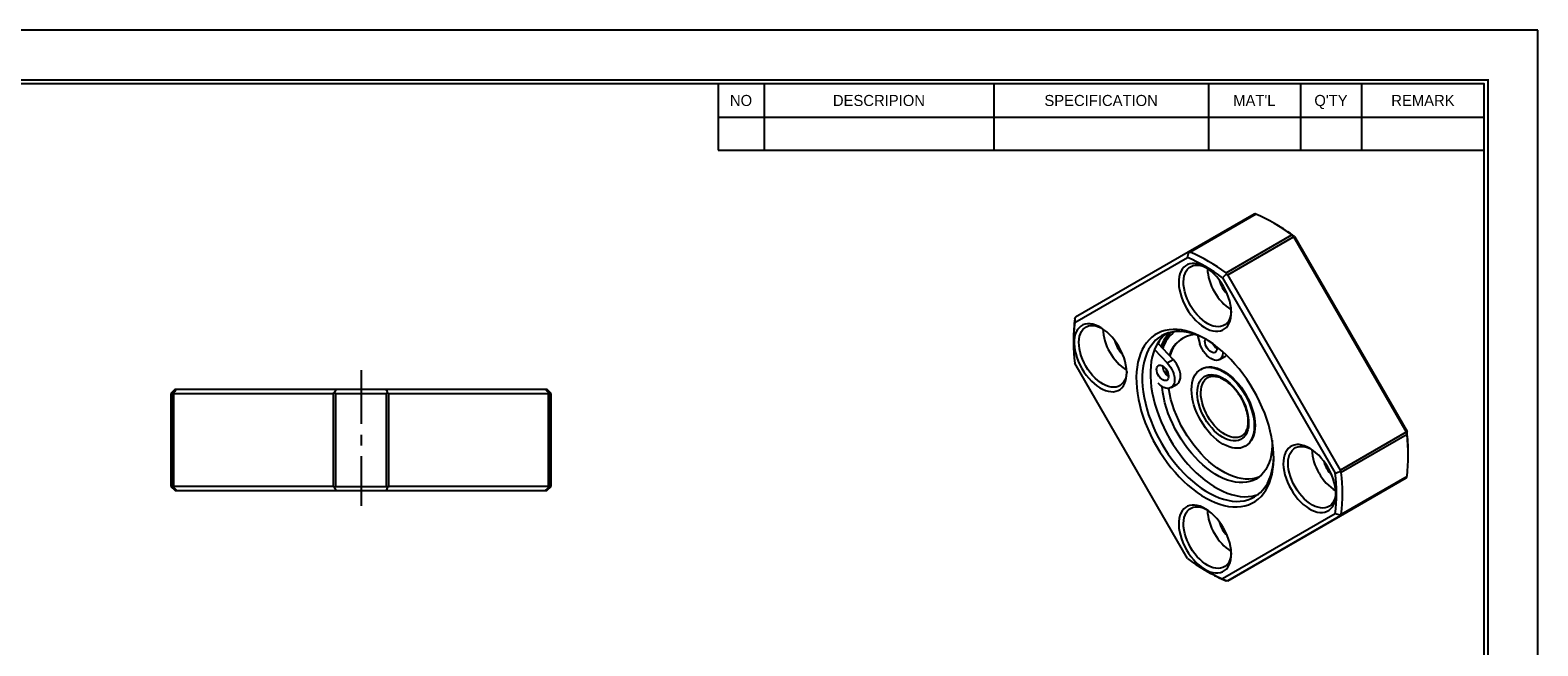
# Model space of a CAD drawing. Header units: millimetres. Extents: x 0 to 269, y 0 to 190.
# Tile 3 of 3: x 91 to 269, y 118 to 190. Entities that reach past the tile are written whole.
import ezdxf
from ezdxf.enums import TextEntityAlignment as Align

# ---------------------------------------------------------------- set-up
doc = ezdxf.new("R2010")
doc.units = ezdxf.units.MM
doc.linetypes.add('CENTER', pattern=[50.8, 31.75, -6.35, 6.35, -6.35])
for name, color, linetype in [('center', 1, 'CENTER'), ('L1', 7, 'CONTINUOUS'), ('OUTLINE', 7, 'CONTINUOUS')]:
    doc.layers.add(name, color=color, linetype=linetype)

# ---------------------------------------------------------------- blocks, each defined once
blk = doc.blocks.new('표제란')
at = {"layer": 'L1', "color": 0}
for p, q in [((297, 210), (0, 210)), ((297, 0), (297, 210))]:
    blk.add_line(p, q, dxfattribs=at)
at = {"layer": 'L1'}
for p, q in [((190, 203), (190, 194.34)), ((196, 203), (196, 194.34)), ((226, 203), (226, 194.34)), ((254, 203), (254, 194.34)), ((266, 203), (266, 194.34)), ((274, 203), (274, 194.34)), ((190, 198.67), (290, 198.67)), ((190, 194.34), (290, 194.34))]:
    blk.add_line(p, q, dxfattribs=at)
at = {"layer": 'L1', "const_width": 0.25}
blk.add_lwpolyline([(290.5, 6.5), (290.5, 203.5), (10, 203.5), (10, 6.5)], close=True, dxfattribs=at)
at = {"layer": 'L1'}
blk.add_lwpolyline([(290, 7), (290, 203), (10.5, 203), (10.5, 7)], close=True, dxfattribs=at)
for s, p in [('NO', (193, 200.83)), ('DESCRIPION', (211, 200.83)), ('SPECIFICATION', (240, 200.83)), ("MAT'L", (260, 200.83)), ("Q'TY", (270, 200.83)), ('REMARK', (282, 200.83))]:
    blk.add_text(s, height=1.444, dxfattribs=at).set_placement(p, align=Align.MIDDLE_CENTER)
for tag, p in [('필렛', (179.25, 10.9)), ('모따기', (179.25, 8.3))]:
    blk.add_attdef(tag, text='', height=1.15, dxfattribs=at).set_placement(p, align=Align.MIDDLE_LEFT)
at = {"layer": 'OUTLINE', "ltscale": 0.5}
for tag, p, height in [('TITLE', (237.17, 24.41), 2.5), ('도번', (251.18, 15.64), 2.5), ('SCALE', (253.78, 9.55), 1.2), ('DATE', (277.02, 9.51), 1.2)]:
    blk.add_attdef(tag, p, '', height=height, dxfattribs=at)

msp = doc.modelspace()

# ---------------------------------------------------------------- linework, layer by layer
at = {"layer": 'center', "ltscale": 0.2}
msp.add_line((130.0039, 150.1605), (130.0039, 134.1214), dxfattribs=at)
at = {"layer": 'OUTLINE'}
for p, q in [((235.6615, 168.6287), (227.8833, 164.1384)), ((235.8641, 168.6276), (228.0861, 164.1374)), ((235.7981, 168.6489), (235.6615, 168.6287)), ((232.3485, 161.6768), (240.1265, 166.1669)), ((232.5511, 161.4438), (240.3292, 165.9341)), ((238.3513, 167.3572), (237.9977, 167.5614)), ((240.3292, 165.9341), (240.2645, 166.0705)), ((240.3292, 165.9341), (253.6615, 142.8419)), ((240.4328, 165.9937), (253.765, 142.9017)), ((227.8833, 164.1384), (214.5511, 156.4394)), ((227.8833, 164.1384), (227.9481, 164.1172)), ((214.4476, 155.8023), (227.7797, 163.5013)), ((231.9476, 161.0952), (245.2797, 138.0033)), ((232.4145, 161.5388), (232.5511, 161.4438)), ((245.8833, 138.3516), (232.5511, 161.4438)), ((214.4653, 156.3312), (214.5511, 156.4394)), ((214.3074, 153.8852), (214.3074, 153.4769)), ((228.9589, 154.2905), (229.2595, 153.279)), ((223.8935, 152.6213), (225.3883, 151.0435)), ((226.0954, 151.4517), (224.3319, 153.3132)), ((231.566, 151.4176), (232.2731, 151.8258)), ((227.7797, 127.8974), (214.4476, 150.9894)), ((225.3883, 151.0435), (226.0954, 151.4517)), ((229.4423, 150.3151), (229.3602, 150.2677)), ((224.3059, 148.6508), (224.7854, 148.1446)), ((224.7854, 148.1446), (224.8767, 148.1973)), ((225.847, 148.115), (226.5541, 148.5232)), ((108.0041, 147.9277), (107.5039, 147.4275)), ((107.5039, 147.4275), (107.5039, 136.4279)), ((107.5039, 147.4275), (107.7067, 147.4275)), ((107.7067, 136.4278), (107.7067, 147.4276)), ((107.8487, 147.4277), (107.7782, 147.4785)), ((107.8487, 147.4277), (126.7034, 147.4277)), ((107.8487, 136.4277), (107.8487, 147.4277)), ((108.0041, 147.9277), (108.2024, 147.9277)), ((108.2023, 147.9277), (127.0568, 147.9277)), ((126.8457, 147.4785), (126.7034, 147.4277)), ((126.7034, 147.4277), (126.7034, 136.4277)), ((126.9899, 147.4276), (126.9899, 136.4278)), ((126.9899, 147.4275), (133.0179, 147.4275)), ((127.0569, 147.9277), (132.951, 147.9277)), ((132.951, 147.9277), (151.8056, 147.9277)), ((133.0179, 136.4278), (133.0179, 147.4276)), ((133.3045, 147.4277), (133.1622, 147.4785)), ((133.3045, 136.4277), (133.3045, 147.4277)), ((133.3045, 147.4277), (152.1592, 147.4277)), ((151.8055, 147.9277), (152.0038, 147.9277)), ((152.5039, 147.4275), (152.0038, 147.9277)), ((152.2297, 147.4785), (152.1592, 147.4277)), ((152.1592, 147.4277), (152.1592, 136.4277)), ((152.3012, 147.4276), (152.3012, 136.4278)), ((152.3012, 147.4275), (152.5039, 147.4275)), ((152.5039, 136.4279), (152.5039, 147.4275)), ((253.6615, 142.8419), (245.8833, 138.3516)), ((253.7473, 142.7176), (253.6615, 142.8419)), ((234.6098, 141.1742), (234.6919, 141.2216)), ((253.7618, 142.5499), (245.9838, 138.0597)), ((253.9052, 140.0059), (253.9052, 140.4142)), ((253.6615, 137.4518), (240.3292, 129.7527)), ((245.8973, 138.1859), (245.8833, 138.3516)), ((245.8833, 132.9615), (253.6615, 137.4518)), ((245.9838, 133.1376), (253.7618, 137.6278)), ((253.6615, 137.4518), (253.7473, 137.5599)), ((107.5039, 136.4279), (108.0041, 135.9277)), ((107.5039, 136.4279), (107.7067, 136.4279)), ((107.7782, 136.3769), (107.8487, 136.4277)), ((126.7034, 136.4277), (107.8487, 136.4277)), ((108.0041, 135.9277), (108.2024, 135.9277)), ((108.2024, 135.9277), (127.0568, 135.9277)), ((126.7034, 136.4277), (126.8457, 136.3769)), ((126.9899, 136.4279), (133.0179, 136.4279)), ((127.0569, 135.9277), (132.951, 135.9277)), ((132.951, 135.9277), (151.8056, 135.9277)), ((133.1622, 136.3769), (133.3045, 136.4277)), ((152.1592, 136.4277), (133.3045, 136.4277)), ((151.8055, 135.9277), (152.0038, 135.9277)), ((152.0038, 135.9277), (152.5039, 136.4279)), ((152.2297, 136.3769), (152.1592, 136.4277)), ((152.3012, 136.4279), (152.5039, 136.4279)), ((245.2797, 133.1904), (231.9476, 125.4914)), ((232.5511, 125.2625), (245.8833, 132.9615)), ((245.8973, 133.0282), (245.8833, 132.9615)), ((240.3292, 129.7527), (232.5511, 125.2625)), ((229.8612, 126.534), (230.2148, 126.3298)), ((232.5511, 125.2625), (232.4145, 125.2423))]:
    msp.add_line(p, q, dxfattribs=at)
at = {"layer": 'OUTLINE', "flags": 128}
for points in [[(232.0636, 160.0562), (231.8129, 160.4608), (231.5392, 160.8457), (231.246, 161.2064), (230.9365, 161.5388), (230.6145, 161.8389), (230.2837, 162.1032), (229.9479, 162.3286), (229.6111, 162.5124), (229.2773, 162.6526), (228.9504, 162.7475), (228.6342, 162.7959), (228.3324, 162.7972), (228.0486, 162.7516), (227.786, 162.6594), (227.5478, 162.5219), (227.3367, 162.3405), (227.1553, 162.1175), (227.0056, 161.8554), (226.8895, 161.5573), (226.8082, 161.2267), (226.7627, 160.8675), (226.7536, 160.4839), (226.7809, 160.0804), (226.8444, 159.6617), (226.9433, 159.2328), (227.0764, 158.7986), (227.2422, 158.3642), (227.4387, 157.9348), (227.6637, 157.5154), (227.9144, 157.1109), (228.188, 156.726), (228.4813, 156.3652), (228.7908, 156.0328), (229.1128, 155.7328), (229.4436, 155.4685), (229.7794, 155.243), (230.1161, 155.0592), (230.4499, 154.919), (230.7769, 154.8242), (231.0931, 154.7758), (231.3949, 154.7744), (231.6787, 154.82), (231.9413, 154.9122), (232.1795, 155.0497), (232.3905, 155.2311), (232.572, 155.4541), (232.7216, 155.7162), (232.8378, 156.0143), (232.9191, 156.3449), (232.9646, 156.7041), (232.9737, 157.0877), (232.9464, 157.4912), (232.8829, 157.9099), (232.784, 158.3389), (232.6509, 158.7731), (232.4851, 159.2074), (232.2886, 159.6368), (232.0636, 160.0562)], [(228.1464, 157.7941), (227.9315, 158.1965), (227.7454, 158.6087), (227.5906, 159.0254), (227.4692, 159.441), (227.3826, 159.8503), (227.3321, 160.2478), (227.3183, 160.6284), (227.3413, 160.987), (227.4009, 161.3191), (227.4963, 161.6203), (227.6263, 161.8867), (227.7891, 162.1148), (227.9826, 162.3016), (228.2044, 162.4447), (228.4514, 162.5423), (228.7206, 162.593), (229.0083, 162.5962), (229.3109, 162.5518), (229.6244, 162.4605), (229.9447, 162.3234), (230.0088, 162.2908)], [(232.9715, 157.1588), (232.9677, 157.0874), (232.9263, 156.7414), (232.8486, 156.4243), (232.7358, 156.14), (232.5892, 155.8924), (232.4107, 155.6846), (232.2027, 155.5194), (231.9679, 155.3988), (231.7094, 155.3246), (231.4305, 155.2976), (231.1349, 155.3182), (230.8263, 155.3862), (230.5089, 155.5006), (230.1868, 155.6599), (229.8642, 155.8621), (229.5452, 156.1046), (229.2341, 156.3842), (228.9348, 156.6972), (228.6514, 157.0395), (228.3875, 157.4068), (228.1464, 157.7941)], [(219.6892, 152.9103), (219.4385, 153.3149), (219.1649, 153.6998), (218.8716, 154.0605), (218.5622, 154.3929), (218.2401, 154.693), (217.9093, 154.9573), (217.5735, 155.1827), (217.2368, 155.3665), (216.903, 155.5067), (216.5761, 155.6016), (216.2599, 155.65), (215.9581, 155.6513), (215.6742, 155.6057), (215.4116, 155.5136), (215.1734, 155.376), (214.9624, 155.1946), (214.781, 154.9716), (214.6313, 154.7095), (214.5151, 154.4114), (214.4338, 154.0808), (214.3883, 153.7216), (214.3792, 153.338), (214.4065, 152.9345), (214.47, 152.5158), (214.5689, 152.0869), (214.702, 151.6527), (214.8678, 151.2183), (215.0644, 150.7889), (215.2893, 150.3695), (215.5401, 149.965), (215.8137, 149.5801), (216.1069, 149.2193), (216.4164, 148.8869), (216.7384, 148.5869), (217.0693, 148.3226), (217.405, 148.0972), (217.7418, 147.9133), (218.0756, 147.7731), (218.4025, 147.6783), (218.7187, 147.6299), (219.0205, 147.6285), (219.3043, 147.6741), (219.5669, 147.7663), (219.8051, 147.9038), (220.0162, 148.0852), (220.1976, 148.3082), (220.3473, 148.5703), (220.4634, 148.8684), (220.5447, 149.199), (220.5902, 149.5582), (220.5993, 149.9418), (220.572, 150.3453), (220.5085, 150.764), (220.4096, 151.193), (220.2765, 151.6272), (220.1107, 152.0615), (219.9142, 152.4909), (219.6892, 152.9103)], [(215.7721, 150.6482), (215.5571, 151.0506), (215.3711, 151.4628), (215.2163, 151.8795), (215.0948, 152.2952), (215.0083, 152.7044), (214.9578, 153.1019), (214.9439, 153.4825), (214.967, 153.8411), (215.0266, 154.1732), (215.122, 154.4744), (215.2519, 154.7408), (215.4147, 154.9689), (215.6083, 155.1557), (215.83, 155.2988), (216.0771, 155.3964), (216.3462, 155.4471), (216.634, 155.4503), (216.9365, 155.4059), (217.25, 155.3146), (217.5703, 155.1775), (217.6345, 155.1449)], [(235.6136, 147.8168), (235.2167, 148.4746), (234.7959, 149.1146), (234.3531, 149.734), (233.8902, 150.3301), (233.4094, 150.9), (232.9126, 151.4414), (232.4023, 151.9517), (231.8807, 152.4287), (231.35, 152.8703), (230.8127, 153.2745), (230.2711, 153.6395), (229.7278, 153.9637), (229.185, 154.2456), (228.6453, 154.4839), (228.111, 154.6777), (227.5845, 154.8259), (227.0682, 154.928), (226.5644, 154.9836), (226.0754, 154.9923), (225.6032, 154.9541), (225.1501, 154.8692), (224.7181, 154.738), (224.309, 154.561), (223.9247, 154.3391), (223.567, 154.0733), (223.2373, 153.7646), (222.9373, 153.4146), (222.6682, 153.0247), (222.4313, 152.5968), (222.2275, 152.1326), (222.0578, 151.6344), (221.923, 151.1043), (221.8237, 150.5446), (221.7603, 149.958), (221.733, 149.3469), (221.7421, 148.7142), (221.7875, 148.0627), (221.8689, 147.3952), (221.986, 146.7148), (222.1383, 146.0245), (222.3252, 145.3273), (222.5456, 144.6265), (222.7988, 143.925), (223.0835, 143.2262), (223.3985, 142.5329), (223.7424, 141.8485), (224.1136, 141.1759), (224.5105, 140.5181), (224.9313, 139.878), (225.3742, 139.2586), (225.8371, 138.6626), (226.3179, 138.0927), (226.8146, 137.5513), (227.325, 137.041), (227.8466, 136.564), (228.3773, 136.1224), (228.9146, 135.7182), (229.4562, 135.3532), (229.9995, 135.029), (230.5423, 134.7471), (231.082, 134.5088), (231.6163, 134.315), (232.1428, 134.1668), (232.659, 134.0647), (233.1628, 134.0091), (233.6519, 134.0004), (234.124, 134.0386), (234.5772, 134.1235), (235.0092, 134.2547), (235.4183, 134.4317), (235.8026, 134.6536), (236.1603, 134.9194), (236.4899, 135.2281), (236.79, 135.5781), (237.0591, 135.968), (237.296, 136.3959), (237.4998, 136.8601), (237.6695, 137.3583), (237.8043, 137.8884), (237.9036, 138.4481), (237.967, 139.0347), (237.9942, 139.6457), (237.9852, 140.2784), (237.9398, 140.93), (237.8584, 141.5975), (237.7413, 142.2779), (237.5889, 142.9682), (237.4021, 143.6653), (237.1816, 144.3662), (236.9285, 145.0677), (236.6437, 145.7665), (236.3287, 146.4598), (235.9849, 147.1442), (235.6136, 147.8168)], [(230.0335, 153.7859), (229.9516, 153.8305), (229.4218, 154.0945), (228.8956, 154.3147), (228.3756, 154.4901), (227.8642, 154.6199), (227.3637, 154.7034), (226.8766, 154.7403), (226.405, 154.7304), (225.9512, 154.6737), (225.5173, 154.5705), (225.1054, 154.4213), (224.7172, 154.2267), (224.3547, 153.9878), (224.0195, 153.7055), (223.7132, 153.3813), (223.4373, 153.0166), (223.1929, 152.6131), (222.9813, 152.1727), (222.8035, 151.6975), (222.6602, 151.1896), (222.5521, 150.6515), (222.4798, 150.0857), (222.4436, 149.4947), (222.4436, 148.8814), (222.4798, 148.2486), (222.5521, 147.5993), (222.6602, 146.9364), (222.8035, 146.2631), (222.9813, 145.5826), (223.1929, 144.8979), (223.4373, 144.2123), (223.7132, 143.5289), (224.0195, 142.8511), (224.3547, 142.1818), (224.7172, 141.5243), (225.1054, 140.8816), (225.5173, 140.2568), (225.9512, 139.6526), (226.405, 139.072), (226.8766, 138.5176), (227.3637, 137.992), (227.8642, 137.4977), (228.3756, 137.037), (228.8956, 136.612), (229.4218, 136.2248), (229.9516, 135.877), (230.4828, 135.5704), (231.0126, 135.3064), (231.5388, 135.0862), (232.0588, 134.9108), (232.5702, 134.781), (233.0707, 134.6975), (233.5578, 134.6606), (234.0294, 134.6705), (234.4832, 134.7272), (234.9171, 134.8304), (235.329, 134.9796), (235.7172, 135.1742), (236.0797, 135.4131), (236.4149, 135.6954), (236.7212, 136.0196), (236.9971, 136.3843), (237.2415, 136.7878), (237.4531, 137.2282), (237.6309, 137.7034), (237.7742, 138.2113), (237.8823, 138.7494), (237.9546, 139.3152), (237.9908, 139.9062), (237.9934, 140.0095)], [(225.2157, 154.4666), (224.9741, 154.2566), (224.6678, 153.9324), (224.3919, 153.5676), (224.1475, 153.1641), (223.9359, 152.7238), (223.7581, 152.2485), (223.6148, 151.7407), (223.5067, 151.2026), (223.4344, 150.6368), (223.3982, 150.0458), (223.3982, 149.4325), (223.4344, 148.7997), (223.5067, 148.1504), (223.6148, 147.4875), (223.7581, 146.8142), (223.9359, 146.1336), (224.1475, 145.449), (224.3919, 144.7633), (224.6678, 144.08), (224.9741, 143.4022), (225.3093, 142.7329), (225.6718, 142.0754), (226.0599, 141.4327), (226.4719, 140.8078), (226.9058, 140.2037), (227.3596, 139.623), (227.8312, 139.0686), (228.3183, 138.5431), (228.8188, 138.0488), (229.3302, 137.5881), (229.8502, 137.1631), (230.3764, 136.7759), (230.9062, 136.4281), (231.4373, 136.1215), (231.9672, 135.8575), (232.4934, 135.6372), (233.0134, 135.4618), (233.5248, 135.3321), (234.0252, 135.2485), (234.5124, 135.2117), (234.984, 135.2216), (235.4377, 135.2783), (235.8716, 135.3815), (236.1733, 135.4854)], [(224.5107, 153.7346), (224.4465, 153.5937), (224.3319, 153.3132)], [(231.2531, 152.9464), (231.2705, 152.8142), (231.2657, 152.6274), (231.2232, 152.4688), (231.1453, 152.3469), (231.0361, 152.2683), (230.9017, 152.2372), (230.7491, 152.2553), (230.5866, 152.3216), (230.4231, 152.4325), (230.2672, 152.5821), (230.1275, 152.7623), (230.0114, 152.9634), (229.9252, 153.1745), (229.8736, 153.3843), (229.8593, 153.5814), (229.883, 153.7553), (229.9173, 153.8489)], [(231.9803, 152.341), (231.9727, 152.1691), (231.9295, 151.929), (231.8491, 151.7222), (231.7338, 151.5543), (231.5865, 151.4299), (231.4114, 151.3525), (231.2133, 151.324), (230.9975, 151.3454), (230.77, 151.4159), (230.5368, 151.5338), (230.3045, 151.6957), (230.0793, 151.8973), (229.8674, 152.1331), (229.6746, 152.3966), (229.506, 152.6806), (229.3664, 152.9775), (229.2595, 153.279)], [(232.2731, 151.8258), (232.2936, 151.8381), (232.4172, 151.9374)], [(220.5971, 150.0129), (220.5933, 149.9415), (220.5519, 149.5956), (220.4743, 149.2784), (220.3614, 148.9941), (220.2148, 148.7465), (220.0363, 148.5387), (219.8284, 148.3735), (219.5936, 148.2529), (219.3351, 148.1787), (219.0561, 148.1517), (218.7605, 148.1723), (218.452, 148.2403), (218.1346, 148.3547), (217.8125, 148.514), (217.4898, 148.7163), (217.1708, 148.9587), (216.8597, 149.2383), (216.5605, 149.5513), (216.277, 149.8936), (216.0131, 150.2609), (215.7721, 150.6482)], [(225.3471, 150.1358), (225.4489, 149.9283), (225.5183, 149.7165), (225.5515, 149.5116), (225.5467, 149.3249), (225.5043, 149.1663), (225.4263, 149.0444), (225.3172, 148.9658), (225.1827, 148.9347), (225.0301, 148.9527), (224.8677, 149.019), (224.7041, 149.13), (224.5483, 149.2796), (224.4085, 149.4598), (224.2924, 149.6609), (224.2062, 149.872), (224.1546, 150.0818), (224.1403, 150.2789), (224.1641, 150.4527), (224.2247, 150.5939), (224.3189, 150.6949), (224.4415, 150.7501), (224.586, 150.7567), (224.7446, 150.7142), (224.9087, 150.625), (225.0695, 150.4938), (225.2183, 150.3278), (225.3471, 150.1358)], [(225.3883, 151.0435), (225.596, 150.8001), (225.7832, 150.5308), (225.9449, 150.2428), (226.0767, 149.9441), (226.1749, 149.6426), (226.2369, 149.3468), (226.261, 149.0646), (226.2465, 148.8038), (226.1939, 148.5714), (226.1045, 148.3738), (225.9808, 148.2164), (225.8262, 148.1035), (225.6449, 148.0381), (225.4418, 148.0221), (225.2225, 148.0559), (224.993, 148.1385), (224.7595, 148.2678), (224.5283, 148.4401), (224.3059, 148.6508)], [(225.2678, 149.6741), (225.2686, 149.7399), (225.2905, 150.2272)], [(225.3498, 149.5917), (225.3507, 149.7874), (225.362, 150.1096)], [(226.5541, 148.5232), (226.6879, 148.6246), (226.8116, 148.782), (226.901, 148.9796), (226.9536, 149.212), (226.9681, 149.4728), (226.944, 149.755), (226.882, 150.0509), (226.7838, 150.3523), (226.652, 150.651), (226.4903, 150.939), (226.3031, 151.2083), (226.0954, 151.4517)], [(234.61, 141.1743), (234.34, 141.0476), (234.0474, 140.966), (233.7349, 140.9301), (233.4056, 140.9403), (233.0626, 140.9966), (232.7092, 141.0984), (232.3488, 141.2447), (231.985, 141.4341), (231.6211, 141.6648), (231.2607, 141.9346), (230.9073, 142.2408), (230.5643, 142.5806), (230.235, 142.9505), (229.9225, 143.3472), (229.6299, 143.7667), (229.36, 144.2051), (229.1153, 144.658), (228.8983, 145.1212), (228.711, 145.5902), (228.5552, 146.0604), (228.4325, 146.5273), (228.344, 146.9865), (228.2905, 147.4335), (228.2727, 147.864), (228.2905, 148.2739), (228.344, 148.6592), (228.4325, 149.0162), (228.5552, 149.3414), (228.711, 149.6318), (228.8983, 149.8845), (229.1153, 150.0971), (229.36, 150.2676), (229.6299, 150.3943), (229.9225, 150.476), (230.235, 150.5119), (230.5643, 150.5016), (230.9073, 150.4453), (231.2607, 150.3435), (231.6211, 150.1972), (231.985, 150.0078), (232.3488, 149.7771), (232.7092, 149.5073), (233.0626, 149.2011), (233.4056, 148.8614), (233.7349, 148.4914), (234.0474, 148.0947), (234.34, 147.6752), (234.61, 147.2368), (234.8546, 146.7839), (235.0716, 146.3207), (235.2589, 145.8517), (235.4147, 145.3815), (235.5374, 144.9146), (235.6259, 144.4554), (235.6794, 144.0084), (235.6973, 143.5779), (235.6794, 143.168), (235.6259, 142.7827), (235.5374, 142.4258), (235.4147, 142.1005), (235.2589, 141.8101), (235.0716, 141.5574), (234.8546, 141.3448), (234.61, 141.1743)], [(229.4423, 150.3151), (229.7121, 150.4417), (230.0047, 150.5234), (230.3172, 150.5593), (230.6465, 150.549), (230.9895, 150.4927), (231.3429, 150.391), (231.7033, 150.2446), (232.0671, 150.0552), (232.431, 149.8245), (232.7914, 149.5548), (233.1448, 149.2485), (233.4878, 148.9088), (233.8171, 148.5388), (234.1296, 148.1421), (234.4222, 147.7226), (234.6921, 147.2843), (234.9368, 146.8313), (235.1538, 146.3681), (235.3411, 145.8992), (235.4969, 145.429), (235.6196, 144.962), (235.7081, 144.5028), (235.7616, 144.0558), (235.7794, 143.6253), (235.7616, 143.2155), (235.7081, 142.8302), (235.6196, 142.4732), (235.4969, 142.148), (235.3411, 141.8576), (235.1538, 141.6049), (234.9368, 141.3922), (234.6921, 141.2218), (234.6919, 141.2216)], [(237.8114, 141.8941), (237.8148, 141.7954), (237.8132, 141.2339), (237.7754, 140.695), (237.7015, 140.1817), (237.592, 139.6968), (237.4475, 139.2431), (237.2687, 138.8231), (237.0568, 138.439), (236.8128, 138.0931), (236.5381, 137.7872), (236.2342, 137.523), (235.9029, 137.302), (235.5459, 137.1255), (235.1652, 136.9943), (234.7629, 136.9093), (234.3414, 136.8709), (233.9028, 136.8793), (233.4497, 136.9345), (232.9846, 137.0362), (232.51, 137.1837), (232.0285, 137.3763), (231.5429, 137.613), (231.0558, 137.8923), (230.57, 138.2128), (230.088, 138.5726), (229.6127, 138.9699), (229.1466, 139.4023), (228.6924, 139.8675), (228.2524, 140.3629), (227.8293, 140.8857), (227.4252, 141.4331), (227.0426, 142.002), (226.6834, 142.5893), (226.3497, 143.1917), (226.0433, 143.8058), (225.766, 144.4283), (225.5192, 145.0557), (225.3044, 145.6845), (225.1227, 146.3113), (224.9751, 146.9325), (224.8625, 147.5447), (224.7854, 148.1446)], [(229.835, 144.4794), (229.6115, 144.8966), (229.4168, 145.3238), (229.2534, 145.7558), (229.123, 146.1874), (229.0274, 146.6134), (228.9678, 147.0285), (228.9447, 147.4277), (228.9585, 147.8062), (229.0091, 148.1594), (229.0958, 148.483), (229.2176, 148.7731), (229.373, 149.0261), (229.56, 149.239), (229.7765, 149.4092), (230.0199, 149.5347), (230.287, 149.6138), (230.5748, 149.6457), (230.8797, 149.6299), (231.198, 149.5667), (231.5259, 149.4569), (231.8593, 149.3016), (232.1943, 149.1029), (232.5267, 148.8632), (232.8525, 148.5853), (233.1679, 148.2726), (233.4688, 147.929), (233.7518, 147.5585), (234.0133, 147.1658), (234.2501, 146.7555), (234.4595, 146.3327), (234.6389, 145.9024), (234.786, 145.4699), (234.8991, 145.0405), (234.9769, 144.6193), (235.0183, 144.2116), (235.0229, 143.8221), (234.9907, 143.4557), (234.9219, 143.1167), (234.8175, 142.8094), (234.6787, 142.5375), (234.5073, 142.3041), (234.3052, 142.1123), (234.0749, 141.9643), (233.8193, 141.8618), (233.5414, 141.8062), (233.2446, 141.7981), (232.9325, 141.8377), (232.6089, 141.9244), (232.2778, 142.0571), (231.9431, 142.2344), (231.6089, 142.4539), (231.2792, 142.7131), (230.9582, 143.0089), (230.6496, 143.3375), (230.3572, 143.6951), (230.0845, 144.0773), (229.835, 144.4794)], [(230.1971, 144.6885), (229.9821, 145.0909), (229.7961, 145.5031), (229.6413, 145.9197), (229.5199, 146.3354), (229.4333, 146.7446), (229.3828, 147.1421), (229.369, 147.5227), (229.392, 147.8814), (229.4516, 148.2135), (229.547, 148.5147), (229.6769, 148.7811), (229.8398, 149.0092), (230.0333, 149.196), (230.1862, 149.3012)], [(236.2425, 137.5293), (235.8723, 137.4025), (235.4701, 137.3175), (235.0485, 137.2791), (234.6099, 137.2875), (234.1568, 137.3427), (233.6917, 137.4444), (233.2171, 137.5919), (232.7356, 137.7845), (232.25, 138.0212), (231.7629, 138.3005), (231.2771, 138.621), (230.7952, 138.9808), (230.3198, 139.3781), (229.8537, 139.8105), (229.3995, 140.2757), (228.9595, 140.7711), (228.5364, 141.2939), (228.1323, 141.8413), (227.7497, 142.4102), (227.3905, 142.9975), (227.0568, 143.5999), (226.7504, 144.214), (226.4731, 144.8365), (226.2263, 145.4639), (226.0115, 146.0927), (225.8298, 146.7195), (225.6822, 147.3407), (225.5696, 147.9529), (225.5585, 148.025)], [(234.2012, 142.3817), (234.0186, 142.2932), (233.7601, 142.219), (233.4812, 142.192), (233.1855, 142.2126), (232.877, 142.2805), (232.5596, 142.3949), (232.2375, 142.5543), (231.9148, 142.7565), (231.5959, 142.999), (231.2847, 143.2785), (230.9855, 143.5915), (230.7021, 143.9339), (230.4381, 144.3011), (230.1971, 144.6885)], [(244.438, 138.6232), (244.1872, 139.0277), (243.9136, 139.4126), (243.6204, 139.7734), (243.3109, 140.1057), (242.9889, 140.4058), (242.658, 140.6701), (242.3223, 140.8955), (241.9855, 141.0794), (241.6517, 141.2196), (241.3248, 141.3144), (241.0086, 141.3628), (240.7068, 141.3642), (240.4229, 141.3186), (240.1604, 141.2264), (239.9222, 141.0889), (239.7111, 140.9075), (239.5297, 140.6845), (239.38, 140.4224), (239.2638, 140.1243), (239.1825, 139.7937), (239.1371, 139.4345), (239.1279, 139.0509), (239.1553, 138.6474), (239.2188, 138.2287), (239.3176, 137.7997), (239.4508, 137.3655), (239.6166, 136.9312), (239.8131, 136.5018), (240.0381, 136.0824), (240.2888, 135.6778), (240.5624, 135.2929), (240.8557, 134.9322), (241.1651, 134.5998), (241.4872, 134.2997), (241.818, 134.0354), (242.1538, 133.81), (242.4905, 133.6261), (242.8243, 133.486), (243.1512, 133.3911), (243.4674, 133.3427), (243.7692, 133.3413), (244.0531, 133.387), (244.3156, 133.4791), (244.5539, 133.6167), (244.7649, 133.7981), (244.9463, 134.0211), (245.096, 134.2832), (245.2122, 134.5813), (245.2935, 134.9119), (245.339, 135.2711), (245.3481, 135.6547), (245.3207, 136.0582), (245.2573, 136.4769), (245.1584, 136.9058), (245.0253, 137.34), (244.8595, 137.7744), (244.6629, 138.2038), (244.438, 138.6232)], [(240.5208, 136.3611), (240.3059, 136.7635), (240.1198, 137.1757), (239.965, 137.5924), (239.8436, 138.008), (239.757, 138.4173), (239.7065, 138.8148), (239.6927, 139.1953), (239.7157, 139.554), (239.7753, 139.8861), (239.8707, 140.1873), (240.0007, 140.4537), (240.1635, 140.6818), (240.357, 140.8686), (240.5787, 141.0117), (240.8258, 141.1092), (241.0949, 141.1599), (241.3827, 141.1631), (241.6853, 141.1188), (241.9987, 141.0275), (242.319, 140.8904), (242.3832, 140.8578)], [(245.3459, 135.7257), (245.342, 135.6544), (245.3006, 135.3084), (245.223, 134.9912), (245.1101, 134.707), (244.9635, 134.4593), (244.7851, 134.2516), (244.5771, 134.0863), (244.3423, 133.9658), (244.0838, 133.8916), (243.8049, 133.8646), (243.5092, 133.8852), (243.2007, 133.9531), (242.8833, 134.0675), (242.5612, 134.2269), (242.2385, 134.4291), (241.9196, 134.6716), (241.6085, 134.9511), (241.3092, 135.2641), (241.0258, 135.6065), (240.7618, 135.9737), (240.5208, 136.3611)], [(232.0636, 131.4773), (231.8129, 131.8818), (231.5392, 132.2667), (231.246, 132.6275), (230.9365, 132.9599), (230.6145, 133.2599), (230.2837, 133.5242), (229.9479, 133.7496), (229.6111, 133.9335), (229.2773, 134.0737), (228.9504, 134.1685), (228.6342, 134.2169), (228.3324, 134.2183), (228.0486, 134.1727), (227.786, 134.0805), (227.5478, 133.943), (227.3367, 133.7616), (227.1553, 133.5386), (227.0056, 133.2765), (226.8895, 132.9784), (226.8082, 132.6478), (226.7627, 132.2886), (226.7536, 131.905), (226.7809, 131.5015), (226.8444, 131.0828), (226.9433, 130.6538), (227.0764, 130.2196), (227.2422, 129.7853), (227.4387, 129.3559), (227.6637, 128.9365), (227.9144, 128.5319), (228.188, 128.147), (228.4813, 127.7863), (228.7908, 127.4539), (229.1128, 127.1538), (229.4436, 126.8895), (229.7794, 126.6641), (230.1161, 126.4803), (230.4499, 126.3401), (230.7769, 126.2452), (231.0931, 126.1968), (231.3949, 126.1955), (231.6787, 126.2411), (231.9413, 126.3332), (232.1795, 126.4708), (232.3905, 126.6522), (232.572, 126.8752), (232.7216, 127.1373), (232.8378, 127.4354), (232.9191, 127.766), (232.9646, 128.1252), (232.9737, 128.5088), (232.9464, 128.9123), (232.8829, 129.331), (232.784, 129.7599), (232.6509, 130.1941), (232.4851, 130.6285), (232.2886, 131.0579), (232.0636, 131.4773)], [(228.1464, 129.2152), (227.9315, 129.6176), (227.7454, 130.0298), (227.5906, 130.4465), (227.4692, 130.8621), (227.3826, 131.2714), (227.3321, 131.6689), (227.3183, 132.0494), (227.3413, 132.4081), (227.4009, 132.7402), (227.4963, 133.0414), (227.6263, 133.3078), (227.7891, 133.5359), (227.9826, 133.7227), (228.2044, 133.8658), (228.4514, 133.9633), (228.7206, 134.014), (229.0083, 134.0172), (229.3109, 133.9729), (229.6244, 133.8816), (229.9447, 133.7445), (230.0088, 133.7119)], [(232.9715, 128.5798), (232.9677, 128.5085), (232.9263, 128.1625), (232.8486, 127.8453), (232.7358, 127.5611), (232.5892, 127.3135), (232.4107, 127.1057), (232.2027, 126.9404), (231.9679, 126.8199), (231.7094, 126.7457), (231.4305, 126.7187), (231.1349, 126.7393), (230.8263, 126.8072), (230.5089, 126.9216), (230.1868, 127.081), (229.8642, 127.2832), (229.5452, 127.5257), (229.2341, 127.8052), (228.9348, 128.1182), (228.6514, 128.4606), (228.3875, 128.8278), (228.1464, 129.2152)]]:
    msp.add_lwpolyline(points, dxfattribs=at)
at = {"layer": 'OUTLINE'}
for centre, radius, start, end in [((227.4865, 149.1936), 21.1627, 53.325089, 66.680288), ((226.893, 147.595), 22.8438, 53.650168, 59.894371), ((219.7086, 144.7035), 21.1627, 53.325091, 66.680285), ((219.5885, 144.4992), 20.6923, 53.324924, 66.680446), ((235.8106, 162.3809), 5.6665, 181.675567, 211.419351), ((234.9197, 161.7202), 3.4948, 194.386723, 210.221741), ((236.0846, 162.263), 5.844, 209.031912, 237.701978), ((234.9331, 161.6967), 3.4947, 209.778183, 225.60817), ((235.0045, 153.3958), 20.6972, 173.322989, 186.676697), ((233.4192, 153.9263), 19.1118, 172.975994, 180.12304), ((223.4362, 155.235), 5.6665, 181.675567, 211.419351), ((222.5454, 154.5743), 3.4948, 194.386723, 210.221741), ((229.0839, 151.3762), 4.7026, 136.496713, 160.215058), ((228.9486, 151.342), 4.3323, 128.889227, 160.883373), ((228.9535, 150.9322), 3.4608, 94.119125, 163.20711), ((229.2495, 150.8234), 3.7155, 122.072569, 163.449867), ((223.7102, 155.1171), 5.844, 209.031912, 237.701978), ((222.5588, 154.5508), 3.4947, 209.778183, 225.60817), ((232.0574, 153.9878), 1.4727, 206.793071, 237.825529), ((226.3691, 150.7257), 1.5232, 182.335578, 237.659046), ((231.2962, 140.3876), 22.6089, 0.067632, 6.384631), ((232.7375, 140.0888), 21.1679, 353.323484, 6.676515), ((248.1849, 140.9479), 5.6665, 181.675567, 211.419351), ((247.2941, 140.2872), 3.4948, 194.386723, 210.221741), ((248.459, 140.83), 5.844, 209.031912, 237.701978), ((247.3075, 140.2637), 3.4947, 209.778183, 225.60817), ((224.7227, 135.5969), 20.6973, 353.32332, 6.676684), ((224.9595, 135.5987), 21.1679, 353.323484, 6.676516), ((235.8106, 133.802), 5.6665, 181.675567, 211.419351), ((234.9197, 133.1413), 3.4948, 194.386723, 210.221741), ((236.0846, 133.6841), 5.844, 209.031912, 237.701978), ((234.9331, 133.1178), 3.4947, 209.778183, 225.60817), ((240.1387, 144.4934), 20.6922, 233.324903, 246.680781), ((239.9083, 143.0608), 19.3363, 239.913317, 246.985538)]:
    msp.add_arc(centre, radius, start, end, dxfattribs=at)
for centre, major_axis, ratio, start_param, end_param in [((-62011.2846, -35758.3449), (62262.4775, 35915.1457), 0.01618161, 0.01146891, 0.01159853), ((62479.4978, 383205.8594), (62263.0738, 383071.5118), 0.00134024, 3.15414982, 3.15427945), ((363107.0689, 209657.2567), (362892.2956, 209521.4721), 0.00277569, 3.13000035, 3.13012997), ((62762.3017, 384945.8169), (62545.8776, 384811.4693), 0.0013372, 3.13111867, 3.131248), ((-213411.2132, -301827.4577), (213543.692, 301994.8854), 0.00181969, 0.01272343, 0.01285276), ((-212445.7877, -300462.1399), (212578.2665, 300629.5676), 0.00182382, 6.27288268, 6.2730123), ((212705.7956, -300462.1399), (-212578.2665, 300629.5676), 0.00182382, 0.01017301, 0.01030263), ((213070.8337, -300978.3818), (-212943.3047, 301145.8095), 0.00182225, 6.27031444, 6.27044395), ((-62118.2018, -35820.0184), (62369.3947, 35976.8193), 0.01616774, 6.27160923, 6.27173874), ((363730.3691, 210017.1288), (363515.5958, 209881.3441), 0.00277331, 3.15304544, 3.15317495), ((-213411.3429, 302111.4966), (-213543.8217, 301995.0688), 0.00181969, 3.1287399, 3.12886923), ((-212445.7901, 300745.9987), (-212578.2689, 300629.571), 0.00182382, 3.15176566, 3.15189528), ((212705.798, 300745.9987), (212578.2689, 300629.571), 0.00182382, 3.13129002, 3.13141965), ((213070.9189, 301262.3576), (212943.3898, 301145.9299), 0.00182225, 3.154334, 3.15446351), ((363730.3691, -137732.7663), (363516.0149, -137870.6994), 0.00133927, 3.12891709, 3.1290466), ((365501.8812, -138404.6506), (365287.527, -138542.5836), 0.00133602, 3.15192708, 3.15205628)]:
    msp.add_ellipse(centre, major_axis=major_axis, ratio=ratio, start_param=start_param, end_param=end_param, dxfattribs=at)
for points in [[(235.864, 168.6275), (235.8422, 168.6347), (235.8202, 168.6418), (235.7981, 168.6489)], [(240.2645, 166.0705), (240.2186, 166.1027), (240.1726, 166.1348), (240.1265, 166.1669)], [(227.9481, 164.1172), (227.994, 164.1239), (228.04, 164.1306), (228.0861, 164.1374)], [(232.3485, 161.6768), (232.3704, 161.6307), (232.3924, 161.5847), (232.4145, 161.5388)], [(214.4508, 156.2634), (214.4555, 156.2859), (214.4603, 156.3085), (214.4653, 156.3312)], [(107.7782, 147.4785), (107.7543, 147.4617), (107.7305, 147.4447), (107.7067, 147.4276)], [(126.9899, 147.4276), (126.9419, 147.4447), (126.8938, 147.4617), (126.8457, 147.4785)], [(133.1622, 147.4785), (133.1141, 147.4617), (133.066, 147.4447), (133.018, 147.4276)], [(152.3011, 147.4276), (152.2774, 147.4447), (152.2535, 147.4617), (152.2297, 147.4785)], [(253.7618, 142.5499), (253.7571, 142.6058), (253.7522, 142.6617), (253.7473, 142.7176)], [(245.8973, 138.1859), (245.926, 138.1437), (245.9549, 138.1017), (245.9838, 138.0598)], [(253.7473, 137.5599), (253.7522, 137.5826), (253.7571, 137.6052), (253.7618, 137.6278)], [(107.7067, 136.4279), (107.7305, 136.4107), (107.7543, 136.3937), (107.7782, 136.3769)], [(126.8457, 136.3769), (126.8938, 136.3937), (126.9419, 136.4107), (126.9899, 136.4279)], [(133.018, 136.4279), (133.066, 136.4107), (133.1141, 136.3937), (133.1622, 136.3769)], [(152.2297, 136.3769), (152.2535, 136.3937), (152.2774, 136.4107), (152.3011, 136.4279)], [(245.9838, 133.1376), (245.9549, 133.1011), (245.926, 133.0647), (245.8973, 133.0282)], [(232.4145, 125.2423), (232.3924, 125.2493), (232.3704, 125.2564), (232.3485, 125.2636)]]:
    msp.add_open_spline(points, degree=3, dxfattribs=at)
for points, knots in [([(225.7592, 154.6146), (225.7583, 154.6136), (225.6555, 154.5127), (225.4755, 154.2786), (225.2221, 153.9115), (225.0029, 153.5046), (224.8443, 153.158), (224.7709, 152.9371), (224.7494, 152.8725)], [0, 0, 0, 0, 0.00208513, 0.22663448, 0.45207092, 0.67851567, 0.9059542, 1, 1, 1, 1]), ([(230.1907, 149.2976), (230.227, 149.3198), (230.3278, 149.3815), (230.5173, 149.4396), (230.7562, 149.4739), (231.0128, 149.4659), (231.282, 149.4184), (231.5613, 149.3319), (231.8484, 149.2071), (232.1403, 149.045), (232.4337, 148.8469), (232.7252, 148.6145), (233.0111, 148.3503), (233.2881, 148.0571), (233.5527, 147.7381), (233.8017, 147.3969), (234.032, 147.0374), (234.2409, 146.6638), (234.426, 146.2806), (234.585, 145.8924), (234.7162, 145.5037), (234.8182, 145.1193), (234.8902, 144.7439), (234.9315, 144.382), (234.9424, 144.0379), (234.9232, 143.7158), (234.875, 143.4195), (234.7993, 143.1519), (234.6978, 142.9158), (234.5726, 142.7114), (234.4223, 142.5429), (234.2975, 142.434), (234.2152, 142.3933), (234.1983, 142.3848)], [0, 0, 0, 0, 0.02034663, 0.05658353, 0.09219947, 0.12679923, 0.16058744, 0.1938979, 0.22698326, 0.25999679, 0.29300738, 0.32605648, 0.3591632, 0.39232942, 0.42554794, 0.45880708, 0.49209304, 0.52539113, 0.55868511, 0.5919558, 0.62518788, 0.65836638, 0.6914775, 0.72451047, 0.75746117, 0.79033851, 0.8231754, 0.85602171, 0.88898748, 0.92226887, 0.95615268, 0.99095195, 1, 1, 1, 1])]:
    msp.add_open_spline(points, degree=3, knots=knots, dxfattribs=at)

# ---------------------------------------------------------------- block references
at = {"layer": 'OUTLINE', "xscale": 0.9065447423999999, "yscale": 0.9065447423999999, "zscale": 0.9065447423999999}
msp.add_blockref('표제란', (0, 0), dxfattribs=at)

doc.saveas('drawing.dxf')
